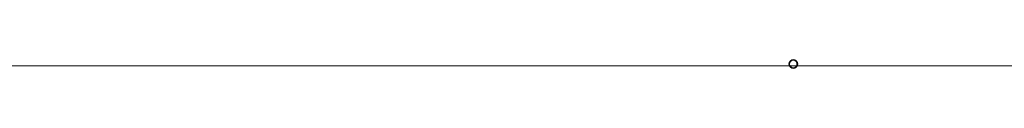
# Model space of a CAD drawing. Header units: metres. Extents: x -0.2 to 44.7, y -1.3 to 28.
# Tile 14 of 17: x 14 to 28.234, y 14.757 to 14.877. Entities that reach past the tile are written whole.
import ezdxf

# ---------------------------------------------------------------- set-up
doc = ezdxf.new("R2010")
doc.units = ezdxf.units.M
doc.layers.add('AV-STAVBA', color=7, linetype='Continuous', lineweight=18)

# ---------------------------------------------------------------- blocks, each defined once
blk = doc.blocks.new('GM_Dešťový svod_03 - GM_Dešťový svod_03-1503405-2NP')
at = {"layer": 'AV-STAVBA', "color": 254, "lineweight": 35, "true_color": 0xcccccc}
for radius, start, end in [(0.06, 90, 270), (0.058, 90, 270), (0.06, 270, 90), (0.058, 270, 90)]:
    blk.add_arc((25.184, 14.817), radius, start, end, dxfattribs=at)
blk = doc.blocks.new('Řísma 2NP_ vnitroblok - Řísma 2NP_ vnitroblok-1646675-2NP')
at = {"layer": 'AV-STAVBA', "color": 254, "true_color": 0xcccccc}
for p, q in [((8.694, 14.789), (25.132, 14.789)), ((25.134, 14.789), (25.233, 14.789)), ((25.235, 14.789), (39.765, 14.789))]:
    blk.add_line(p, q, dxfattribs=at)
blk = doc.blocks.new('D0089 - 1514 - OÚPSŘ_Benešova_rvt-1-2NP')
at = {"layer": 'AV-STAVBA', "color": 254, "lineweight": 18, "true_color": 0xcccccc}
for name in ['GM_Dešťový svod_03 - GM_Dešťový svod_03-1503405-2NP', 'Řísma 2NP_ vnitroblok - Řísma 2NP_ vnitroblok-1646675-2NP']:
    blk.add_blockref(name, (0, 0), dxfattribs=at)

msp = doc.modelspace()

# ---------------------------------------------------------------- block references
at = {"lineweight": 5}
msp.add_blockref('D0089 - 1514 - OÚPSŘ_Benešova_rvt-1-2NP', (0, 0), dxfattribs=at)

doc.saveas('drawing.dxf')
